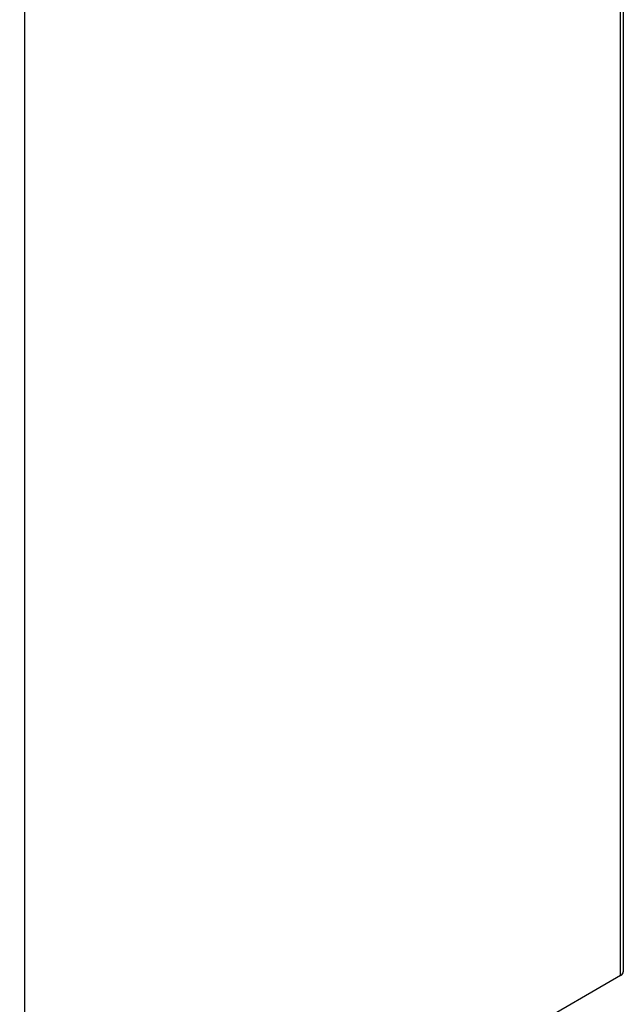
# Model space of a CAD drawing. Extents: x 807 to 1172, y 30 to 260.
# Tile 208 of 214: x 1144 to 1155, y 182 to 200. Entities that reach past the tile are written whole.
import ezdxf

# ---------------------------------------------------------------- set-up
doc = ezdxf.new("R2010")
doc.units = 0
doc.header["$LTSCALE"] = 4
doc.header["$MEASUREMENT"] = 0
doc.layers.get('0').update_dxf_attribs({"linetype": 'CONTINUOUS'})

msp = doc.modelspace()

# ---------------------------------------------------------------- linework, layer by layer
for p, q in [((1154.702, 232.648), (1154.702, 182.962)), ((1154.653, 182.893), (1154.653, 232.579)), ((1144.073, 224.211), (1144.073, 181.808)), ((1154.653, 182.893), (1143.989, 176.736))]:
    msp.add_line(p, q)
msp.add_ellipse((1154.535, 182.962), major_axis=(0.167, 0), ratio=0.57735, start_param=5.497787, end_param=6.283185)

doc.saveas('drawing.dxf')
